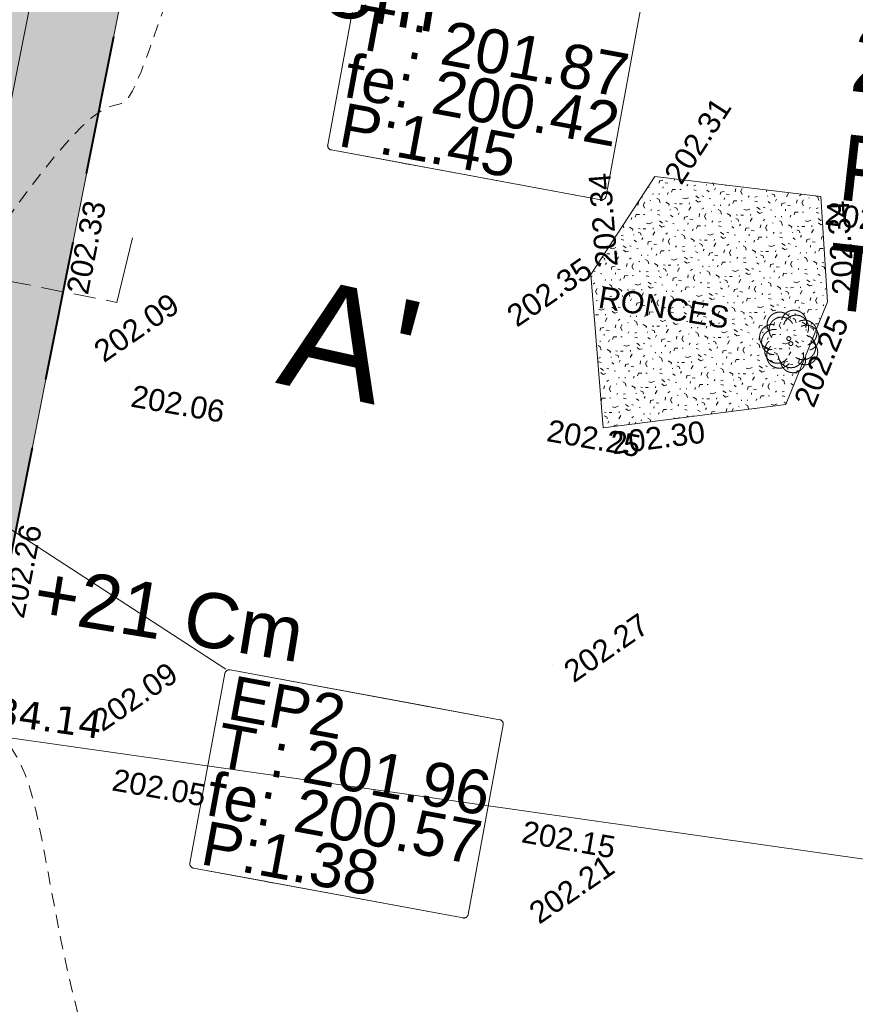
# Model space of a CAD drawing. Header units: millimetres. Extents: x -446952 to 537903, y -185749 to 168493.
# Tile 32 of 155: x -94392 to -56434, y 997 to 45746. Entities that reach past the tile are written whole.
import ezdxf
from ezdxf.xclip import XClip

# ---------------------------------------------------------------- set-up
doc = ezdxf.new("R2010")
doc.units = ezdxf.units.MM
doc.header["$MEASUREMENT"] = 0
doc.header["$XCLIPFRAME"] = 0
for name, pattern in [('CACHE2', [9525, 6350, -3175]), ('CACHEx2', [1500, 1000, -500]), ('FOSSE', [1000, 600, -400]), ('Wipeout_Contour', [1000, 0, -1000])]:
    doc.linetypes.add(name, pattern=pattern)
for name, color, linetype in [('02 AF-17-0322 ZAE POMME- CHANTIER-2018-09-26_2_-1-PAP-SURFACES-VOIRIE', 7, 'Continuous'), ('02 AF-17-0322 ZAE POMME- CHANTIER-2018-09-26_2_0000-PAP-PROFIL EN TRAVERS DE PRINCIPE', 7, 'Continuous'), ('02 AF-17-0322 ZAE POMME- CHANTIER-2018-09-26_2_01-PAP- BORDURE AGGLOS', 7, 'Continuous'), ('02 AF-17-0322 ZAE POMME- CHANTIER-2018-09-26_2_01-PAP- BORDURE T2', 7, 'Continuous'), ('02 AF-17-0322 ZAE POMME- CHANTIER-2018-09-26_2_01-PAP- NIVELLEMENT', 7, 'Continuous'), ('02 AF-17-0322 ZAE POMME- CHANTIER-2018-09-26_2_01-PAP- REVET EV', 7, 'Continuous'), ('02 AF-17-0322 ZAE POMME- CHANTIER-2018-09-26_2_01-PAP- REVET VOIE', 7, 'Continuous'), ('02 AF-17-0322 ZAE POMME- CHANTIER-2018-09-26_2_01-PAP-FILAIRE VOIE', 7, 'Continuous'), ('02 AF-17-0322 ZAE POMME- CHANTIER-2018-09-26_2_02-PAP-EP TEXTE POUR 2000°', 7, 'Continuous'), ('02 AF-17-0322 ZAE POMME- CHANTIER-2018-09-26_2_08-PAP RESEAU TELEPHONE PROJET', 7, 'Continuous'), ('02 AF-17-0322 ZAE POMME- CHANTIER-2018-09-26_2_2D - Dessins placés - Géomètre.2D', 7, 'Continuous'), ('02 AF-17-0322 ZAE POMME- CHANTIER-2018-09-26_2_Defpoints', 7, 'Continuous'), ('02 AF-17-0322 ZAE POMME- CHANTIER-2018-09-26_2_X-PTS TOPO-TEXTE TOPOALT', 7, 'Continuous'), ('02 AF-17-0322 ZAE POMME- CHANTIER-2018-09-26_2_X-PTS TOPO-TOPOPOINT', 7, 'Continuous'), ('02 AF-17-0322 ZAE POMME- CHANTIER-2018-09-26_2_Y - FDP TOPO-COTATION', 7, 'Continuous'), ('02 AF-17-0322 ZAE POMME- CHANTIER-2018-09-26_2_Y - FDP TOPO-LIMITES', 7, 'Continuous'), ('02 AF-17-0322 ZAE POMME- CHANTIER-2018-09-26_2_Y - FDP TOPO-LIMITES_ 09119', 7, 'Continuous'), ('02 AF-17-0322 ZAE POMME- CHANTIER-2018-09-26_2_Y - FDP TOPO-LOT COTATION', 7, 'Continuous'), ('02 AF-17-0322 ZAE POMME- CHANTIER-2018-09-26_2_Y-FDP TOPO-CN_1_00', 7, 'Continuous'), ('02 AF-17-0322 ZAE POMME- CHANTIER-2018-09-26_2_Y-FDP TOPO-TOP_TEXTE', 7, 'Continuous'), ('02 AF-17-0322 ZAE POMME- CHANTIER-2018-09-26_2_Y-FDP TOPO-TOP_VEGETATION', 7, 'Continuous'), ('02 AF-17-0322 ZAE POMME- CHANTIER-2018-09-26_2_Y-FDP TOPO-TOP_VEGETATION_symb', 7, 'Continuous'), ('02 AF-17-0322 ZAE POMME- CHANTIER-2018-09-26_2_ZZ- PAP ALT PTS PROJET', 7, 'Continuous'), ('2D - Dessins placés - Géomètre.2D', 7, 'Continuous')]:
    doc.layers.add(name, color=color, linetype=linetype)
doc.styles.add('STYLE_GENERE_3', font='verdana.ttf')
doc.styles.add('STYLE_GENERE_4', font='txt')

# ---------------------------------------------------------------- blocks, each defined once
blk = doc.blocks.new('Dessin_1_2', base_point=(-56559339, -2771872408))
at = {"color": 254, "linetype": 'Wipeout_Contour', "lineweight": 0, "ltscale": 2094265.569888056}
blk.add_wipeout([(-446952, -185749), (537903, -185749), (537903, 168493), (-446952, 168064)], dxfattribs=at).dxf.layer = '02 AF-17-0322 ZAE POMME- CHANTIER-2018-09-26_2_2D - Dessins placés - Géomètre.2D'
at = {"layer": '02 AF-17-0322 ZAE POMME- CHANTIER-2018-09-26_2_01-PAP- REVET EV', "linetype": 'Continuous', "lineweight": 15, "true_color": 0xa2a233}
blk.add_hatch(color=55, dxfattribs=at).paths.add_polyline_path([(-116091, -65592, 0.418387), (-101676, -86792), (-101034, -83224), (-102523, -82955), (-111770, -64364), (-88835, 51530), (-71739, 65197), (-67740, 65093), (-67600, 70507, 0.343506), (-93615, 47980), (-102950, 808), (-101949, -9584), (-108938, -44899), (-113822, -54126)])
at = {"layer": '02 AF-17-0322 ZAE POMME- CHANTIER-2018-09-26_2_01-PAP- REVET VOIE', "linetype": 'Continuous', "lineweight": 15, "true_color": 0xe8e8e8}
blk.add_hatch(color=254, dxfattribs=at).paths.add_polyline_path([(-127964, -74078, -0.246824), (-143938, -79120), (-101676, -86792, -0.418387), (-116091, -65592), (-93615, 47980, -0.343506), (-67600, 70507, -0.019452), (-65423, 70535), (-42054, 69930, 0.060082), (-27750, 71280), (38284, 85642, 0.04246), (48004, 88638), (65740, 95802, -0.079278), (72804, 97424), (250300, 109412, 0.02499), (257294, 110237), (294497, 116522, -0.504374), (321675, 89094), (299201, -56028), (285971, -134819, -0.40927), (265363, -149699), (307127, -157458, -0.40792), (292737, -136794), (306112, -57143), (328592, 88023, 0.50605), (293331, 123425), (256128, 117139, -0.02499), (249828, 116396), (72332, 104408, 0.079278), (63118, 102292), (45383, 95129, -0.04246), (36796, 92482), (-29238, 78120, -0.060082), (-41873, 76928), (-65241, 77533, 0.058037), (-73306, 76804, 0.30098), (-100482, 49339), (-123090, -64900, -0.147477)])
at = {"layer": '02 AF-17-0322 ZAE POMME- CHANTIER-2018-09-26_2_Y-FDP TOPO-TOP_VEGETATION', "linetype": 'Continuous', "lineweight": 15, "true_color": 0xa80f02}
h = blk.add_hatch(dxfattribs=at)
h.set_pattern_fill('HAIE_0002', color=14, style=0, pattern_type=2)
h.set_pattern_definition([(143.817118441, (-56558188.12, -2771871606.98), (-29157.3511168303, 21209.641107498), [120.678, -42258.5622]), (196.092123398, (-56559659.67, -2771870413.2), (1647.71694007, 1133.59114561), [126.26, -6198.2953203]), (141.454585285, (-56559781.04, -2771870448.155), (-21327.552653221, 16885.9556384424), [136.92, -47946.3411206]), (145.777577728, (-56558620.62, -2771871913.55), (-8963.3896082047, 5971.4024091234), [172.99, -38453.4258316]), (62.9700008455, (-56559501.144, -2771871106.23), (11323.3394669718, 22355.8042420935), [155.52, -54433.8562558]), (118.186880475, (-56559428.14, -2771871242.69), (-1133.591145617, 1647.716940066), [154.76, -17956.0102763]), (62.599559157, (-56559045.99, -2771869887.23), (13485.1822015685, 26270.7034735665), [96.834, -33903.166]), (103.971027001, (-56557945.33, -2771871336.23), (-1753.056496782, 6076.741965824), [97.4, -16990.6074906]), (157.432315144, (-56557973.63, -2771871245), (-6696.2073169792, 2675.968528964), [115.3, -40381.6134626]), (169.52707222, (-56557993.9, -2771871044.6), (1647.7169401, 1133.5911456), [72.554, -2755.8731247]), (190.777577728, (-56558605.52, -2771869964.484), (34298.6090603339, 6603.439749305), [155.74, -54470.261135]), (79.52707222, (-56558778.9, -2771870104.6), (-1133.5911456, 1647.7169401), [112.844, -2715.5831247]), (82.8935328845, (-56558603.4, -2771870329.6), (2465.28941555, 21116.873539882), [68.56, -24014.6291576]), (69.2222257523, (-56558393.82, -2771870614.12), (8542.0313813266, 22869.930036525), [90.1, -31532.6766016]), (162.817235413, (-56559525.37, -2771870196.28), (-12258.823488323, 3704.2201179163), [92.24, -48322.6337476]), (106.782400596, (-56558729.775, -2771870990.66), (-13404.9866230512, 44184.9107007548), [149.56, -52348.0589936]), (149.873248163, (-56558772.92, -2771870847.5), (-3914.899231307, 2161.8427345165), [119.84, -41927.7520832]), (149.543965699, (-56558316.04, -2771871058.51), (-3914.8992312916, 2161.8427345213), [175.92, -32929.9707144]), (75.712997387, (-56558331.1, -2771871117.43), (514.125794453, 2781.308085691), [60.54, -21199.7516254]), (97.962021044, (-56558272.6, -2771871333.2), (-1133.59114562, 1647.71694007), [38.226, -4433.909955]), (165.712997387, (-56558737.34, -2771871562.95), (-2781.308085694, 514.125794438), [121.14, -21139.1516254]), (193.971027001, (-56558759.63, -2771871329.39), (6076.741965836, 1753.05649674), [97.404, -16990.6034906]), (54.3259485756, (-56559157.675, -2771871354.235), (13590.5217582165, 19060.370361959), [66.78, -53074.5410224]), (151.092123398, (-56559158, -2771870891), (-2781.30808568, 514.12579445), [38.226, -4433.909955]), (79.52707222, (-56559062.4, -2771870617.8), (-1133.5911456, 1647.7169401), [48.37, -2780.0571247]), (90.837004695, (-56558774.76, -2771870613.56), (-619.46535117, 4429.02502575), [41.158, -7169.9445509]), (165.712997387, (-56559221.82, -2771870305.46), (-2781.308085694, 514.125794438), [60.62, -21199.6716254]), (34.52707222, (-56559612.5, -2771870775.3), (-1133.5911456, 1647.71694), [100, -1900]), (180.837004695, (-56559375.14, -2771872174.6), (4429.02502575, 619.46535117), [123.14, -7087.9625509]), (177.657174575, (-56559673.7, -2771871529.4), (7210.33311143, 105.339556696), [142.448, -9857.552]), (70.911424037, (-56559860.01, -2771871650.6), (3190.0943234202, 9477.515402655), [134.434, -47067.2608848]), (171.262776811, (-56560006.575, -2771871246.68), (-43367.3382251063, 6578.2957702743), [133.152, -46557.31812]), (60.237026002, (-56560202.476, -2771870821.12), (2161.8427345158, 3914.899231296), [183.52, -59749.776255]), (161.932428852, (-56559236, -2771871954.575), (-31213.8542935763, 10084.408764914), [122, -42679.869118]), (79.52707222, (-56559054, -2771872188.9), (-1133.5911456, 1647.7169401), [56.422, -2772.0051247]), (187.962021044, (-56559430.4, -2771871521.05), (1647.71694006, 1133.59114562), [50.87, -4421.265955]), (201.998264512, (-56559089.74, -2771871895.46), (9372.17584594, 4020.23878804), [157.76, -18281.3289146]), (79.52707222, (-56559746.3, -2771871110.1), (-1133.5911456, 1647.7169401), [141.422, -2687.0051247])])
h.paths.add_polyline_path([(-57998, 37715), (-65548, 38624), (-68446, 34159), (-67892, 27193), (-59597, 28261), (-57690, 32919)])
at = {"layer": '02 AF-17-0322 ZAE POMME- CHANTIER-2018-09-26_2_-1-PAP-SURFACES-VOIRIE', "color": 7, "linetype": 'Continuous', "lineweight": 15, "flags": 128}
blk.add_lwpolyline([(-116091, -65592), (-111232, -41039), (-109291, -31230), (-105796, -13572), (-102302, 4085), (-100360, 13895), (-93615, 47980, -0.343506), (-67600, 70507, -0.019452), (-65423, 70535), (-63423, 70483), (-42054, 69930, 0.060082), (-27750, 71280), (38284, 85642, 0.04246), (48004, 88638), (65740, 95802, -0.079278), (72804, 97424), (250300, 109412, 0.02499)], format="xyb", dxfattribs=at)
at = {"layer": '02 AF-17-0322 ZAE POMME- CHANTIER-2018-09-26_2_0000-PAP-PROFIL EN TRAVERS DE PRINCIPE', "color": 7, "linetype": 'CACHEx2', "lineweight": 15, "flags": 128}
blk.add_lwpolyline([(-109593, 36782), (-89973, 32899)], dxfattribs=at)
at = {"layer": '02 AF-17-0322 ZAE POMME- CHANTIER-2018-09-26_2_0000-PAP-PROFIL EN TRAVERS DE PRINCIPE', "color": 7, "linetype": 'Continuous', "lineweight": 15, "flags": 128}
blk.add_lwpolyline([(-89973, 32899), (-89274, 35839)], dxfattribs=at)
at = {"layer": '02 AF-17-0322 ZAE POMME- CHANTIER-2018-09-26_2_01-PAP- BORDURE AGGLOS', "color": 134, "linetype": 'CACHE2', "lineweight": 40, "flags": 128}
blk.add_lwpolyline([(-71739, 65197), (-88835, 51530), (-111770, -64364), (-102523, -82955), (-101034, -83224)], dxfattribs=at)
at = {"layer": '02 AF-17-0322 ZAE POMME- CHANTIER-2018-09-26_2_01-PAP- BORDURE T2', "color": 7, "linetype": 'Continuous', "lineweight": 15, "flags": 128}
blk.add_lwpolyline([(321675, 89094, 0.511687), (293959, 116432), (257294, 110237, -0.02499), (250300, 109412), (72804, 97424, 0.079278), (65740, 95802), (48004, 88638, -0.04246), (38284, 85642), (-27750, 71280, -0.060082), (-42054, 69930), (-65423, 70535, 0.365399), (-93615, 47980), (-102950, 808), (-101949, -9584), (-108938, -44899), (-113822, -54126), (-116091, -65592, 0.418387), (-101676, -86792), (-96884, -87669)], format="xyb", dxfattribs=at)
at = {"layer": '02 AF-17-0322 ZAE POMME- CHANTIER-2018-09-26_2_01-PAP- NIVELLEMENT', "color": 7, "linetype": 'Continuous', "lineweight": 15}
blk.add_line((-92426, 33385), (-92426, 33385), dxfattribs=at)
at = {"layer": '02 AF-17-0322 ZAE POMME- CHANTIER-2018-09-26_2_01-PAP-FILAIRE VOIE', "color": 7, "linetype": 'Continuous', "lineweight": 15, "flags": 128}
blk.add_lwpolyline([(65740, 95802), (48004, 88638, -0.04246), (38284, 85642), (-27750, 71280, -0.060082), (-42054, 69930), (-65423, 70535, 0.365399), (-93615, 47980), (-116091, -65592, 0.418387), (-101676, -86792), (-96884, -87669)], format="xyb", dxfattribs=at)
blk.add_lwpolyline([(-111770, -64364), (-88835, 51530)], dxfattribs=at)
at = {"layer": '02 AF-17-0322 ZAE POMME- CHANTIER-2018-09-26_2_02-PAP-EP TEXTE POUR 2000°', "color": 15, "linetype": 'Continuous', "lineweight": 15}
for p, q in [((-80400, 40059), (-78801, 48709)), ((-66159, 46372), (-67758, 37722)), ((-80403, 40024), (-80400, 40059)), ((-80400, 39989), (-80403, 40024)), ((-80391, 39956), (-80400, 39989)), ((-80377, 39924), (-80391, 39956)), ((-80357, 39895), (-80377, 39924)), ((-80333, 39870), (-80357, 39895)), ((-80304, 39850), (-80333, 39870)), ((-80273, 39835), (-80304, 39850)), ((-80239, 39826), (-80273, 39835)), ((-77035, 39234), (-80239, 39826)), ((-76997, 39227), (-77035, 39234)), ((-76955, 39219), (-76997, 39227)), ((-76910, 39210), (-76955, 39219)), ((-76862, 39202), (-76910, 39210)), ((-76814, 39193), (-76862, 39202)), ((-76766, 39184), (-76814, 39193)), ((-76720, 39175), (-76766, 39184)), ((-76678, 39168), (-76720, 39175)), ((-76641, 39161), (-76678, 39168)), ((-67991, 37562), (-76641, 39161)), ((-67803, 37629), (-67828, 37604)), ((-67783, 37657), (-67803, 37629)), ((-67768, 37689), (-67783, 37657)), ((-67758, 37722), (-67768, 37689)), ((-67957, 37559), (-67991, 37562)), ((-67922, 37561), (-67957, 37559)), ((-67888, 37570), (-67922, 37561)), ((-67856, 37585), (-67888, 37570)), ((-85045, 16100), (-85024, 16129)), ((-85024, 16129), (-85000, 16153)), ((-84971, 16173), (-84939, 16187)), ((-84939, 16187), (-84905, 16196)), ((-84905, 16196), (-84871, 16199)), ((-84871, 16199), (-84836, 16195)), ((-84836, 16195), (-76220, 14603)), ((-86662, 7419), (-85069, 16035)), ((-85069, 16035), (-85060, 16069)), ((-85060, 16069), (-85045, 16100)), ((-76220, 14603), (-76182, 14596)), ((-76182, 14596), (-76140, 14588)), ((-76140, 14588), (-76095, 14580)), ((-76095, 14580), (-76047, 14571)), ((-76047, 14571), (-75999, 14562)), ((-75999, 14562), (-75951, 14553)), ((-75951, 14553), (-75905, 14545)), ((-75905, 14545), (-75863, 14537)), ((-75863, 14537), (-75826, 14530)), ((-75826, 14530), (-72588, 13931)), ((-72588, 13931), (-72555, 13922)), ((-72555, 13922), (-72523, 13907)), ((-72523, 13907), (-72495, 13887)), ((-72495, 13887), (-72470, 13862)), ((-72428, 13698), (-74021, 5082)), ((-72470, 13862), (-72450, 13833)), ((-72450, 13833), (-72436, 13802)), ((-72436, 13802), (-72427, 13768)), ((-72424, 13733), (-72428, 13698)), ((-72427, 13768), (-72424, 13733)), ((-86665, 7384), (-86662, 7419)), ((-86662, 7349), (-86665, 7384)), ((-86654, 7316), (-86662, 7349)), ((-86639, 7284), (-86654, 7316)), ((-86619, 7255), (-86639, 7284)), ((-86595, 7230), (-86619, 7255)), ((-86566, 7210), (-86595, 7230)), ((-86535, 7195), (-86566, 7210)), ((-86501, 7186), (-86535, 7195)), ((-83263, 6587), (-86501, 7186)), ((-83226, 6580), (-83263, 6587)), ((-83184, 6573), (-83226, 6580)), ((-83139, 6564), (-83184, 6573)), ((-83091, 6555), (-83139, 6564)), ((-83042, 6546), (-83091, 6555)), ((-82995, 6538), (-83042, 6546)), ((-82949, 6529), (-82995, 6538)), ((-82907, 6521), (-82949, 6529)), ((-82870, 6514), (-82907, 6521)), ((-74254, 4922), (-82870, 6514)), ((-74150, 4930), (-74184, 4921)), ((-74119, 4944), (-74150, 4930)), ((-74065, 4989), (-74090, 4964)), ((-74045, 5017), (-74065, 4989)), ((-74030, 5048), (-74045, 5017)), ((-74021, 5082), (-74030, 5048)), ((-74219, 4918), (-74254, 4922)), ((-74184, 4921), (-74219, 4918))]:
    blk.add_line(p, q, dxfattribs=at)
at = {"layer": '02 AF-17-0322 ZAE POMME- CHANTIER-2018-09-26_2_02-PAP-EP TEXTE POUR 2000°', "color": 30, "linetype": 'Continuous', "lineweight": 15, "true_color": 0xff6600}
for p, q in [((-78801, 48709), (-80400, 40059)), ((-67758, 37722), (-66159, 46372)), ((-80239, 39826), (-67991, 37562)), ((-85033, 16232), (-102631, 27662)), ((-72588, 13931), (-84836, 16195)), ((-85069, 16035), (-86662, 7419)), ((-74021, 5082), (-72428, 13698)), ((-86501, 7186), (-74254, 4922))]:
    blk.add_line(p, q, dxfattribs=at)
for centre, start, end in [((-80203, 40023), 169.5271, 259.5271), ((-67955, 37759), 259.5271, 349.5271), ((-84872, 15999), 79.5271, 169.5271), ((-72624, 13735), 349.5271, 79.5271), ((-86465, 7382), 169.5271, 259.5271), ((-74217, 5118), 259.5271, 349.5271)]:
    blk.add_arc(centre, 200, start, end, dxfattribs=at)
at = {"layer": '02 AF-17-0322 ZAE POMME- CHANTIER-2018-09-26_2_Defpoints', "color": 161, "linetype": 'Continuous', "lineweight": 15, "true_color": 0x40a5ff}
blk.add_line((-66148, 42544), (-66147, 42544), dxfattribs=at)
at = {"layer": '02 AF-17-0322 ZAE POMME- CHANTIER-2018-09-26_2_X-PTS TOPO-TOPOPOINT', "color": 14, "linetype": 'Continuous', "lineweight": 15, "true_color": 0xa80f02}
for p, q in [((-65548, 38624), (-65548, 38624)), ((-57998, 37715), (-57998, 37715)), ((-68446, 34159), (-68446, 34159)), ((-68991, 33324), (-68991, 33324)), ((-57690, 32919), (-57690, 32919)), ((-91517, 30995), (-91517, 30995)), ((-59455, 31252), (-59455, 31252)), ((-59364, 31024), (-59364, 31024)), ((-89466, 29452), (-89466, 29452)), ((-59597, 28261), (-59597, 28261)), ((-70571, 27884), (-70571, 27884)), ((-67892, 27193), (-67892, 27193)), ((-70172, 16443), (-70172, 16443)), ((-91583, 14222), (-91583, 14222)), ((-90318, 12010), (-90318, 12011)), ((-71712, 9650), (-71712, 9650)), ((-71748, 5469), (-71748, 5469))]:
    blk.add_line(p, q, dxfattribs=at)
at = {"layer": '02 AF-17-0322 ZAE POMME- CHANTIER-2018-09-26_2_Y - FDP TOPO-LIMITES', "color": 14, "linetype": 'Continuous', "lineweight": 15, "true_color": 0xa80f02, "flags": 128}
blk.add_lwpolyline([(-2624, 0), (-184937, 25913)], dxfattribs=at)
at = {"layer": '02 AF-17-0322 ZAE POMME- CHANTIER-2018-09-26_2_Y - FDP TOPO-LIMITES_ 09119', "color": 14, "linetype": 'Continuous', "lineweight": 15, "true_color": 0xa80f02, "flags": 128}
for points in [[(-184937, 25913), (-198752, -49411), (-185522, -68004), (-16854, -98388), (-2624, 0)], [(-16854, -98388), (-26579, -96636), (-185522, -68004), (-198752, -49411), (-184937, 25913), (-2624, 0)]]:
    blk.add_lwpolyline(points, close=True, dxfattribs=at)
at = {"layer": '02 AF-17-0322 ZAE POMME- CHANTIER-2018-09-26_2_Y-FDP TOPO-CN_1_00', "color": 14, "linetype": 'FOSSE', "lineweight": 15, "true_color": 0xa80f02, "flags": 128}
blk.add_lwpolyline([(-77119, -22636), (-77172, -22615), (-77385, -22524), (-77620, -22410), (-77875, -22270), (-78150, -22098), (-78443, -21890), (-78757, -21641), (-79094, -21346), (-79459, -21000), (-79853, -20597), (-80280, -20134), (-80744, -19605), (-81247, -19006), (-81790, -18334), (-82366, -17600), (-82964, -16820), (-83574, -16006), (-84186, -15174), (-84790, -14338), (-85375, -13511), (-85933, -12708), (-86454, -11940), (-86941, -11198), (-87398, -10469), (-87830, -9743), (-88240, -9006), (-88632, -8246), (-89011, -7452), (-89381, -6610), (-89745, -5713), (-90102, -4767), (-90449, -3781), (-90783, -2766), (-91103, -1731), (-91407, -687), (-91690, 357), (-91952, 1389), (-92189, 2403), (-92406, 3391), (-92602, 4349), (-92783, 5272), (-92949, 6156), (-93104, 6995), (-93250, 7786), (-93391, 8522), (-93528, 9202), (-93666, 9827), (-93810, 10401), (-93964, 10927), (-94132, 11411), (-94320, 11855), (-94531, 12264), (-94770, 12641), (-95041, 12990), (-95339, 13312), (-95660, 13609), (-96000, 13883), (-96352, 14134), (-96713, 14365), (-97078, 14576), (-97441, 14770), (-97797, 14950), (-98143, 15132), (-98474, 15332), (-98785, 15567), (-99071, 15856), (-99329, 16216), (-99553, 16664), (-99739, 17217), (-99884, 17888), (-99988, 18663), (-100053, 19526), (-100082, 20459), (-100076, 21443), (-100037, 22461), (-99968, 23496), (-99869, 24529), (-99741, 25548), (-99578, 26555), (-99369, 27561), (-99107, 28573), (-98782, 29599), (-98386, 30649), (-97909, 31731), (-97342, 32853), (-96684, 34018), (-95953, 35200), (-95178, 36368), (-94385, 37490), (-93600, 38536), (-92851, 39473), (-92163, 40272), (-91565, 40899), (-91075, 41336), (-90683, 41612), (-90373, 41768), (-90127, 41847), (-89929, 41889), (-89761, 41935), (-89606, 42028), (-89447, 42209), (-89271, 42507), (-89081, 42907), (-88882, 43380), (-88682, 43898), (-88485, 44434), (-88300, 44961), (-88131, 45449), (-87985, 45871), (-87867, 46207), (-87774, 46465), (-87700, 46659), (-87642, 46806), (-87594, 46919), (-87551, 47014), (-87510, 47108), (-87464, 47213), (-87409, 47346), (-87329, 47518), (-87212, 47741), (-87043, 48028), (-86806, 48388), (-86487, 48835), (-86072, 49379), (-85546, 50033), (-84900, 50803), (-84141, 51675), (-83285, 52630), (-82344, 53649), (-81334, 54714), (-80267, 55804), (-79158, 56902), (-78021, 57989), (-76869, 59046), (-75721, 60064), (-74592, 61034), (-73501, 61947), (-72464, 62795), (-71500, 63568), (-70624, 64258), (-69856, 64857), (-69202, 65359), (-68632, 65782), (-68107, 66144), (-67587, 66466), (-67032, 66768), (-66403, 67069), (-65660, 67391), (-64764, 67752), (-63688, 68168), (-62464, 68630), (-61135, 69124), (-59746, 69636), (-58342, 70152), (-56967, 70658), (-55666, 71139), (-54483, 71582), (-53450, 71975), (-52552, 72321), (-51762, 72622), (-51052, 72882), (-50396, 73107), (-49765, 73300), (-49132, 73464), (-48471, 73605), (-47760, 73727), (-47004, 73837), (-46213, 73944), (-45400, 74055), (-44575, 74180), (-43749, 74326), (-42934, 74502), (-42139, 74715), (-41374, 74973), (-40632, 75268), (-39904, 75594), (-39180, 75943), (-38451, 76307), (-37707, 76678), (-36940, 77049), (-36139, 77411), (-35300, 77758), (-34434, 78088), (-33557, 78397), (-32685, 78686), (-31832, 78952), (-31016, 79193), (-30252, 79408), (-29554, 79595), (-28937, 79753), (-28395, 79884), (-27921, 79991), (-27510, 80076), (-27152, 80141), (-26841, 80190), (-26570, 80226), (-26331, 80249), (-26116, 80264), (-25911, 80269), (-25701, 80264), (-25470, 80248), (-25202, 80222), (-24884, 80183), (-24498, 80131), (-24030, 80067), (-23469, 79989), (-22817, 79900), (-22082, 79803), (-21271, 79700), (-20391, 79593), (-19448, 79487), (-18452, 79382), (-17407, 79283), (-16324, 79191), (-15224, 79105), (-14128, 79026), (-13059, 78952), (-12041, 78883), (-11095, 78818), (-10244, 78756), (-9510, 78697), (-8910, 78639), (-8427, 78583), (-8038, 78530), (-7720, 78479), (-7450, 78430), (-7204, 78383), (-6960, 78339), (-6695, 78298), (-6387, 78259), (-6033, 78219), (-5628, 78172), (-5172, 78116), (-4660, 78044), (-4091, 77954), (-3462, 77840), (-2770, 77699), (-2016, 77526), (-1205, 77321), (-345, 77083), (555, 76812), (1488, 76508), (2444, 76172), (3417, 75802), (4397, 75398), (5380, 74959), (6368, 74476), (7371, 73940), (8393, 73339), (9442, 72664), (10526, 71905), (11650, 71052), (12821, 70094), (14042, 69029), (15290, 67884), (16539, 66693), (17762, 65492), (18932, 64314), (20022, 63195), (21006, 62169), (21856, 61271), (22554, 60525), (23113, 59918), (23553, 59429), (23893, 59035), (24156, 58713), (24361, 58441), (24530, 58197), (24681, 57957), (24834, 57706), (24991, 57445), (25153, 57184), (25321, 56933), (25495, 56698), (25676, 56490), (25865, 56316), (26062, 56186), (26271, 56103), (26515, 56056), (26817, 56026), (27203, 55996), (27699, 55948), (28328, 55866), (29117, 55731), (30090, 55527), (31260, 55242), (32592, 54881), (34037, 54459), (35549, 53988), (37078, 53479), (38577, 52947), (39998, 52403), (41293, 51859), (42425, 51327), (43401, 50811), (44238, 50314), (44954, 49839), (45566, 49388), (46091, 48963), (46547, 48569), (46952, 48207), (47319, 47879), (47654, 47583), (47957, 47315), (48230, 47070), (48473, 46846), (48689, 46639), (48879, 46444), (49043, 46259), (49184, 46079), (49290, 45936)], dxfattribs=at)
at = {"layer": '02 AF-17-0322 ZAE POMME- CHANTIER-2018-09-26_2_Y-FDP TOPO-TOP_VEGETATION', "color": 14, "linetype": 'Continuous', "lineweight": 15, "true_color": 0xa80f02, "flags": 128}
blk.add_lwpolyline([(-57998, 37715), (-65548, 38624), (-68446, 34159), (-67892, 27193), (-59597, 28261), (-57690, 32919)], close=True, dxfattribs=at)
at = {"layer": '02 AF-17-0322 ZAE POMME- CHANTIER-2018-09-26_2_Y-FDP TOPO-TOP_VEGETATION_symb', "color": 14, "linetype": 'Continuous', "lineweight": 15, "true_color": 0xa80f02}
for centre in [(-59455, 31252), (-59364, 31024)]:
    blk.add_circle(centre, 90.1, dxfattribs=at)
for centre, start, end in [((-59871, 31885), 28.9374, 217.73), ((-59780, 31657), 28.9374, 217.73), ((-59220, 31972), 337.5089, 166.3015), ((-59129, 31745), 337.5089, 166.3015), ((-60209, 31321), 80.366, 269.1586), ((-58745, 31517), 286.0803, 114.8729), ((-58654, 31289), 286.0803, 114.8729), ((-60119, 31094), 80.366, 269.1586), ((-58805, 30862), 234.6517, 63.4443), ((-59979, 30705), 131.7946, 320.5872), ((-59889, 30478), 131.7946, 320.5872), ((-58714, 30635), 234.6517, 63.4443), ((-59355, 30501), 183.2231, 12.0158), ((-59264, 30273), 183.2231, 12.0158)]:
    blk.add_arc(centre, 571, start, end, dxfattribs=at)
at = {"layer": '02 AF-17-0322 ZAE POMME- CHANTIER-2018-09-26_2_0000-PAP-PROFIL EN TRAVERS DE PRINCIPE', "color": 7, "linetype": 'Continuous', "lineweight": 15, "insert": (-81727, 34132), "char_height": 5000, "attachment_point": 1, "rotation": 347.4841, "style": 'STYLE_GENERE_4'}
blk.add_mtext("\\A1;{\\pql;\\fArial|b0|i0|c0|p38;A'}", dxfattribs=at)
at = {"layer": '02 AF-17-0322 ZAE POMME- CHANTIER-2018-09-26_2_01-PAP- NIVELLEMENT', "color": 161, "linetype": 'Continuous', "lineweight": 15, "true_color": 0x40a5ff, "char_height": 2500, "attachment_point": 1, "rotation": 350.6906, "style": 'STYLE_GENERE_4'}
for s, insert in [('\\A1;{\\pql;\\fArial|b0|i0|c0|p38;+30 Cm}', (-87320, 49623)), ('\\A1;{\\pql;\\fArial|b0|i0|c0|p38;+21 Cm}', (-93491, 20997))]:
    blk.add_mtext(s, dxfattribs=dict(at, insert=insert))
at = {"layer": '02 AF-17-0322 ZAE POMME- CHANTIER-2018-09-26_2_02-PAP-EP TEXTE POUR 2000°', "color": 30, "linetype": 'Continuous', "lineweight": 15, "true_color": 0xff6600, "char_height": 2000, "attachment_point": 1, "rotation": 349.5271, "style": 'STYLE_GENERE_4'}
for s, insert in [('\\A1;{\\pql;\\fArial|b0|i0|c0|p38;T :}', (-78948, 46446)), ('\\A1;{\\pql;\\fArial|b0|i0|c0|p38;201.87}', (-75004, 45717)), ('\\A1;{\\pql;\\fArial|b0|i0|c0|p38;fe:}', (-79400, 44223)), ('\\A1;{\\pql;\\fArial|b0|i0|c0|p38;200.42}', (-75416, 43487)), ('\\A1;{\\pql;\\fArial|b0|i0|c0|p38;P:1.45}', (-79621, 41984)), ('\\A1;{\\pql;\\fArial|b0|i0|c0|p38;EP2}', (-84657, 15951)), ('\\A1;{\\pql;\\fArial|b0|i0|c0|p38;T :}', (-85210, 13807)), ('\\A1;{\\pql;\\fArial|b0|i0|c0|p38;201.96}', (-81266, 13078)), ('\\A1;{\\pql;\\fArial|b0|i0|c0|p38;fe:}', (-85662, 11584)), ('\\A1;{\\pql;\\fArial|b0|i0|c0|p38;200.57}', (-81678, 10848)), ('\\A1;{\\pql;\\fArial|b0|i0|c0|p38;P:1.38}', (-85883, 9345))]:
    blk.add_mtext(s, dxfattribs=dict(at, insert=insert))
at = {"layer": '02 AF-17-0322 ZAE POMME- CHANTIER-2018-09-26_2_08-PAP RESEAU TELEPHONE PROJET', "color": 2, "linetype": 'Continuous', "lineweight": 15, "true_color": 0xfff91e, "insert": (-55855, 50446), "char_height": 3000, "width": 49003.19, "attachment_point": 1, "rotation": 353.5508, "line_spacing_factor": 0.994468, "style": 'STYLE_GENERE_4'}
blk.add_mtext('\\A1;{\\pql;\\fArial|b0|i0|c0|p38;BRANCHEMENT \\fArial|b0|i0|c0|p38;2Ø25/28 TELEPHONE \\fArial|b0|i0|c0|p38;POUR POSTE DE \\fArial|b0|i0|c0|p38;TRANSFORMATION}', dxfattribs=at)
at = {"layer": '02 AF-17-0322 ZAE POMME- CHANTIER-2018-09-26_2_X-PTS TOPO-TEXTE TOPOALT', "color": 14, "linetype": 'Continuous', "lineweight": 15, "true_color": 0xa80f02, "char_height": 1000, "attachment_point": 1, "style": 'STYLE_GENERE_4'}
for s, insert, rotation in [('\\A1;{\\pql;\\fArial|b0|i0|c0|p38;202.31}', (-65180, 38732), 57.012), ('\\A1;{\\pql;\\fArial|b0|i0|c0|p38;202.34}', (-68220, 34469), 94.5463), ('\\A1;{\\pql;\\fArial|b0|i0|c0|p38;202.30}', (-57739, 37432), 353.1363), ('\\A1;{\\pql;\\fArial|b0|i0|c0|p38;202.34}', (-57459, 33225), 93.6717), ('\\A1;{\\pql;\\fArial|b0|i0|c0|p38;202.35}', (-72376, 32563), 34.5271), ('\\A1;{\\pql;\\fArial|b0|i0|c0|p38;202.09}', (-91135, 30954), 34.5271), ('\\A1;{\\pql;\\fArial|b0|i0|c0|p38;202.25}', (-59255, 28435), 67.7404), ('\\A1;{\\pql;\\fArial|b0|i0|c0|p38;202.06}', (-89223, 29155), 349.9517), ('\\A1;{\\pql;\\fArial|b0|i0|c0|p38;202.25}', (-70329, 27587), 349.9517), ('\\A1;{\\pql;\\fArial|b0|i0|c0|p38;202.30}', (-67572, 26982), 7.3371), ('\\A1;{\\pql;\\fArial|b0|i0|c0|p38;202.27}', (-69791, 16402), 34.5271), ('\\A1;{\\pql;\\fArial|b0|i0|c0|p38;202.09}', (-91201, 14181), 34.5271), ('\\A1;{\\pql;\\fArial|b0|i0|c0|p38;202.05}', (-90075, 11714), 349.9517), ('\\A1;{\\pql;\\fArial|b0|i0|c0|p38;202.15}', (-71469, 9353), 349.9517), ('\\A1;{\\pql;\\fArial|b0|i0|c0|p38;202.21}', (-71366, 5428), 34.5271)]:
    blk.add_mtext(s, dxfattribs=dict(at, insert=insert, rotation=rotation))
at = {"layer": '02 AF-17-0322 ZAE POMME- CHANTIER-2018-09-26_2_Y - FDP TOPO-COTATION', "color": 14, "linetype": 'Continuous', "lineweight": 15, "true_color": 0xa80f02, "insert": (-96679, 13874), "char_height": 1250, "attachment_point": 7, "rotation": 351.9104, "style": 'STYLE_GENERE_3'}
blk.add_mtext('\\A1;{\\pql;\\fVerdana|b0|i0|c0|p38;184.14}', dxfattribs=at)
at = {"layer": '02 AF-17-0322 ZAE POMME- CHANTIER-2018-09-26_2_Y - FDP TOPO-LOT COTATION', "color": 14, "linetype": 'Continuous', "lineweight": 15, "true_color": 0xa80f02, "insert": (-96679, 13874), "char_height": 1250, "attachment_point": 7, "rotation": 351.9104, "style": 'STYLE_GENERE_3'}
blk.add_mtext('\\A1;{\\pql;\\fVerdana|b0|i0|c0|p38;184.14}', dxfattribs=at)
at = {"layer": '02 AF-17-0322 ZAE POMME- CHANTIER-2018-09-26_2_Y-FDP TOPO-TOP_TEXTE', "color": 7, "linetype": 'Continuous', "lineweight": 15, "insert": (-68077, 33146), "char_height": 1000, "attachment_point": 4, "rotation": 350.7021, "style": 'STYLE_GENERE_4'}
blk.add_mtext('\\A1;{\\pql;\\fArial|b0|i0|c0|p38;RONCES}', dxfattribs=at)
at = {"layer": '02 AF-17-0322 ZAE POMME- CHANTIER-2018-09-26_2_ZZ- PAP ALT PTS PROJET', "color": 7, "linetype": 'Continuous', "lineweight": 15, "char_height": 1000, "attachment_point": 1, "rotation": 78.8057, "style": 'STYLE_GENERE_4'}
for s, insert in [('\\A1;{\\pql;\\fArial|b0|i0|c0|p38;202.33}', (-92279, 33399)), ('\\A1;{\\pql;\\fArial|b0|i0|c0|p38;202.26}', (-95191, 18684))]:
    blk.add_mtext(s, dxfattribs=dict(at, insert=insert))

msp = doc.modelspace()

# ---------------------------------------------------------------- block references
at = {"layer": '2D - Dessins placés - Géomètre.2D', "color": 7, "linetype": 'Continuous', "lineweight": 40}
ref = msp.add_blockref('Dessin_1_2', (-56559339, -2771872408), dxfattribs=at)
XClip(ref).set_block_clipping_path([(-446952.2139278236, -185748.9586169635), (537903.0822630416, -185748.9586169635), (537903.0822630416, 168492.6257651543), (-446952.2139278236, 168063.6339895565)])

doc.saveas('drawing.dxf')
